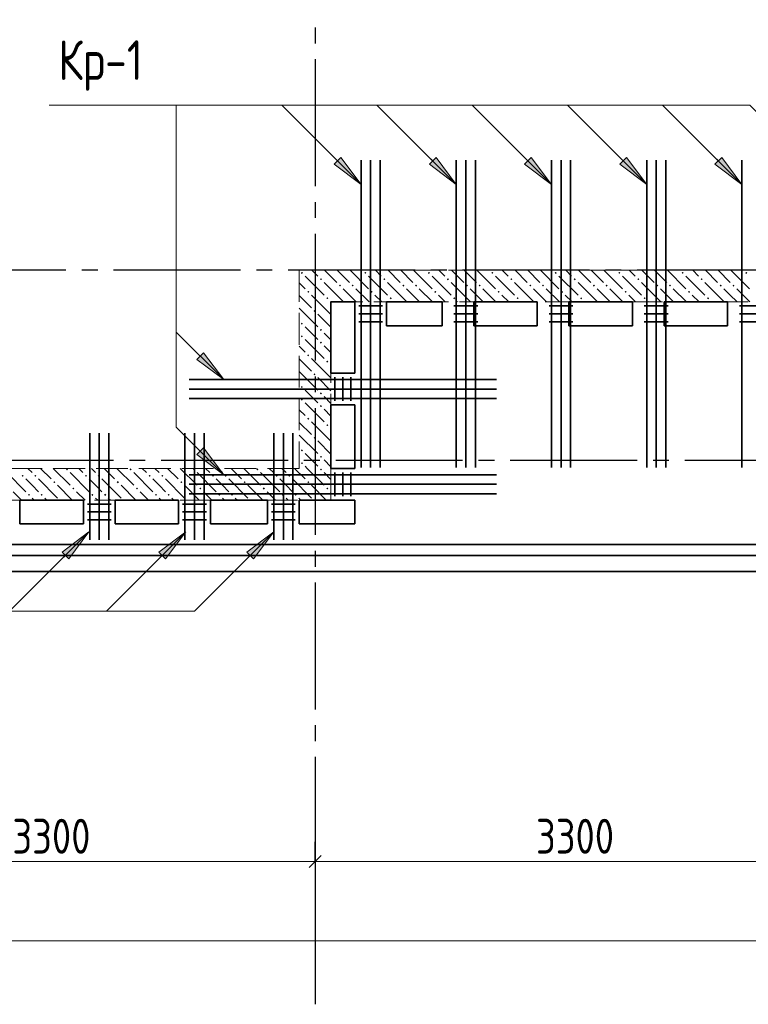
# Model space of a CAD drawing. Header units: millimetres. Extents: x 0 to 61017, y 0 to 42000.
# Tile 17 of 25: x 44118 to 48710, y 16970 to 23180. Entities that reach past the tile are written whole.
import ezdxf

# ---------------------------------------------------------------- set-up
doc = ezdxf.new("R2010")
doc.units = ezdxf.units.MM
doc.linetypes.add('______2', pattern=[270, 200, -70])
doc.linetypes.add('______5', pattern=[1100, 800, -100, 100, -100])
for name, color, linetype, lineweight in [('S1 Стержни арматуры фон', 7, 'Continuous', 25), ('Standard', 7, 'Continuous', 25), ('Оси', 40, '______5', 18), ('Позиционная метка номер позиции', 7, 'Continuous', 13), ('Поперечное армирование AW фон', 7, 'Continuous', 25)]:
    doc.layers.add(name, color=color, linetype=linetype, lineweight=lineweight)
doc.layers.add('ЖБ Перекрытие верхний уровень', color=7, linetype='Continuous', lineweight=25, true_color=0xe0e0ff)
doc.layers.add('ЖБ Стена верхний уровень', color=7, linetype='Continuous', lineweight=25, true_color=0x006e00)
doc.styles.add('GOST 2.304-81', font='txt')

msp = doc.modelspace()

# ---------------------------------------------------------------- hatches: boundary and pattern name
at = {"layer": 'ЖБ Стена верхний уровень', "linetype": 'Continuous', "lineweight": 18, "transparency": 33554687}
for points in [[(45890.4, 21583.1), (45896.9, 21589.6), (45903.4, 21583.1), (45896.9, 21576.6)], [(46010.4, 21543.1), (46016.9, 21549.6), (46023.4, 21543.1), (46016.9, 21536.6)], [(46290.4, 21583.1), (46296.9, 21589.6), (46303.4, 21583.1), (46296.9, 21576.6)], [(46410.4, 21543.1), (46416.9, 21549.6), (46423.4, 21543.1), (46416.9, 21536.6)], [(46690.4, 21583.1), (46696.9, 21589.6), (46703.4, 21583.1), (46696.9, 21576.6)], [(46810.4, 21543.1), (46816.9, 21549.6), (46823.4, 21543.1), (46816.9, 21536.6)], [(47090.4, 21583.1), (47096.9, 21589.6), (47103.4, 21583.1), (47096.9, 21576.6)], [(47210.4, 21543.1), (47216.9, 21549.6), (47223.4, 21543.1), (47216.9, 21536.6)], [(47490.4, 21583.1), (47496.9, 21589.6), (47503.4, 21583.1), (47496.9, 21576.6)], [(47610.4, 21543.1), (47616.9, 21549.6), (47623.4, 21543.1), (47616.9, 21536.6)], [(47890.4, 21583.1), (47896.9, 21589.6), (47903.4, 21583.1), (47896.9, 21576.6)], [(48010.4, 21543.1), (48016.9, 21549.6), (48023.4, 21543.1), (48016.9, 21536.6)], [(48290.4, 21583.1), (48296.9, 21589.6), (48303.4, 21583.1), (48296.9, 21576.6)], [(48410.4, 21543.1), (48416.9, 21549.6), (48423.4, 21543.1), (48416.9, 21536.6)], [(48690.4, 21583.1), (48696.9, 21589.6), (48703.4, 21583.1), (48696.9, 21576.6)], [(46130.5, 21503.1), (46137, 21509.6), (46143.5, 21503.1), (46137, 21496.6)], [(46210.4, 21503.1), (46216.9, 21509.6), (46223.4, 21503.1), (46216.9, 21496.6)], [(46530.5, 21503.1), (46537, 21509.6), (46543.5, 21503.1), (46537, 21496.6)], [(46610.4, 21503.1), (46616.9, 21509.6), (46623.4, 21503.1), (46616.9, 21496.6)], [(46930.5, 21503.1), (46937, 21509.6), (46943.5, 21503.1), (46937, 21496.6)], [(47010.4, 21503.1), (47016.9, 21509.6), (47023.4, 21503.1), (47016.9, 21496.6)], [(47330.5, 21503.1), (47337, 21509.6), (47343.5, 21503.1), (47337, 21496.6)], [(47410.4, 21503.1), (47416.9, 21509.6), (47423.4, 21503.1), (47416.9, 21496.6)], [(47730.5, 21503.1), (47737, 21509.6), (47743.5, 21503.1), (47737, 21496.6)], [(47810.4, 21503.1), (47816.9, 21509.6), (47823.4, 21503.1), (47816.9, 21496.6)], [(48130.5, 21503.1), (48137, 21509.6), (48143.5, 21503.1), (48137, 21496.6)], [(48210.4, 21503.1), (48216.9, 21509.6), (48223.4, 21503.1), (48216.9, 21496.6)], [(48530.5, 21503.1), (48537, 21509.6), (48543.5, 21503.1), (48537, 21496.6)], [(48610.4, 21503.1), (48616.9, 21509.6), (48623.4, 21503.1), (48616.9, 21496.6)], [(45930.5, 21463.1), (45937, 21469.6), (45943.5, 21463.1), (45937, 21456.6)], [(46050.5, 21423.1), (46057, 21429.6), (46063.5, 21423.1), (46057, 21416.6)], [(46330.5, 21463.1), (46337, 21469.6), (46343.5, 21463.1), (46337, 21456.6)], [(46450.5, 21423.1), (46457, 21429.6), (46463.5, 21423.1), (46457, 21416.6)], [(46730.5, 21463.1), (46737, 21469.6), (46743.5, 21463.1), (46737, 21456.6)], [(46850.5, 21423.1), (46857, 21429.6), (46863.5, 21423.1), (46857, 21416.6)], [(47130.5, 21463.1), (47137, 21469.6), (47143.5, 21463.1), (47137, 21456.6)], [(47250.5, 21423.1), (47257, 21429.6), (47263.5, 21423.1), (47257, 21416.6)], [(47530.5, 21463.1), (47537, 21469.6), (47543.5, 21463.1), (47537, 21456.6)], [(47650.5, 21423.1), (47657, 21429.6), (47663.5, 21423.1), (47657, 21416.6)], [(47930.5, 21463.1), (47937, 21469.6), (47943.5, 21463.1), (47937, 21456.6)], [(48050.5, 21423.1), (48057, 21429.6), (48063.5, 21423.1), (48057, 21416.6)], [(48330.5, 21463.1), (48337, 21469.6), (48343.5, 21463.1), (48337, 21456.6)], [(48450.5, 21423.1), (48457, 21429.6), (48463.5, 21423.1), (48457, 21416.6)], [(45970.5, 21343.1), (45977, 21349.6), (45983.4, 21343.1), (45977, 21336.6)], [(45890.4, 21263.1), (45896.9, 21269.6), (45903.4, 21263.1), (45896.9, 21256.6)], [(45890.4, 21183.1), (45896.9, 21189.6), (45903.4, 21183.1), (45896.9, 21176.6)], [(46010.4, 21223.1), (46016.9, 21229.6), (46023.4, 21223.1), (46016.9, 21216.6)], [(46010.4, 21143.1), (46016.9, 21149.6), (46023.4, 21143.1), (46016.9, 21136.6)], [(45930.5, 21063.1), (45937, 21069.6), (45943.5, 21063.1), (45937, 21056.6)], [(46050.5, 21023.1), (46057, 21029.6), (46063.5, 21023.1), (46057, 21016.6)], [(45970.5, 20943.1), (45977, 20949.6), (45983.4, 20943.1), (45977, 20936.6)], [(45890.4, 20863.1), (45896.9, 20869.6), (45903.4, 20863.1), (45896.9, 20856.6)], [(46010.4, 20823.1), (46016.9, 20829.6), (46023.4, 20823.1), (46016.9, 20816.6)], [(45890.4, 20783.1), (45896.9, 20789.6), (45903.4, 20783.1), (45896.9, 20776.6)], [(46010.4, 20743.1), (46016.9, 20749.6), (46023.4, 20743.1), (46016.9, 20736.6)], [(45930.5, 20663.1), (45937, 20669.6), (45943.5, 20663.1), (45937, 20656.6)], [(46050.5, 20623.1), (46057, 20629.6), (46063.5, 20623.1), (46057, 20616.6)], [(45970.5, 20543.1), (45977, 20549.6), (45983.4, 20543.1), (45977, 20536.6)], [(45890.4, 20463.1), (45896.9, 20469.6), (45903.4, 20463.1), (45896.9, 20456.6)], [(45890.4, 20383.1), (45896.9, 20389.6), (45903.4, 20383.1), (45896.9, 20376.6)], [(46010.4, 20423.1), (46016.9, 20429.6), (46023.4, 20423.1), (46016.9, 20416.6)], [(44130.5, 20303.1), (44137, 20309.6), (44143.5, 20303.1), (44137, 20296.6)], [(44210.4, 20303.1), (44216.9, 20309.6), (44223.4, 20303.1), (44216.9, 20296.6)], [(44410.4, 20343.1), (44416.9, 20349.6), (44423.4, 20343.1), (44416.9, 20336.6)], [(44530.5, 20303.1), (44537, 20309.6), (44543.5, 20303.1), (44537, 20296.6)], [(44610.4, 20303.1), (44616.9, 20309.6), (44623.4, 20303.1), (44616.9, 20296.6)], [(44810.4, 20343.1), (44816.9, 20349.6), (44823.4, 20343.1), (44816.9, 20336.6)], [(44930.5, 20303.1), (44937, 20309.6), (44943.5, 20303.1), (44937, 20296.6)], [(45010.4, 20303.1), (45016.9, 20309.6), (45023.4, 20303.1), (45016.9, 20296.6)], [(45210.4, 20343.1), (45216.9, 20349.6), (45223.4, 20343.1), (45216.9, 20336.6)], [(45330.5, 20303.1), (45337, 20309.6), (45343.5, 20303.1), (45337, 20296.6)], [(45410.4, 20303.1), (45416.9, 20309.6), (45423.4, 20303.1), (45416.9, 20296.6)], [(45610.4, 20343.1), (45616.9, 20349.6), (45623.4, 20343.1), (45616.9, 20336.6)], [(45730.5, 20303.1), (45737, 20309.6), (45743.5, 20303.1), (45737, 20296.6)], [(45810.4, 20303.1), (45816.9, 20309.6), (45823.4, 20303.1), (45816.9, 20296.6)], [(46010.4, 20343.1), (46016.9, 20349.6), (46023.4, 20343.1), (46016.9, 20336.6)], [(44330.5, 20263.1), (44337, 20269.6), (44343.5, 20263.1), (44337, 20256.6)], [(44730.5, 20263.1), (44737, 20269.6), (44743.5, 20263.1), (44737, 20256.6)], [(45130.5, 20263.1), (45137, 20269.6), (45143.5, 20263.1), (45137, 20256.6)], [(45530.5, 20263.1), (45537, 20269.6), (45543.5, 20263.1), (45537, 20256.6)], [(45930.5, 20263.1), (45937, 20269.6), (45943.5, 20263.1), (45937, 20256.6)], [(44170.5, 20183.1), (44177, 20189.6), (44183.4, 20183.1), (44177, 20176.6)], [(44250.5, 20183.1), (44257, 20189.6), (44263.5, 20183.1), (44257, 20176.6)], [(44450.5, 20223.1), (44457, 20229.6), (44463.5, 20223.1), (44457, 20216.6)], [(44570.5, 20183.1), (44577, 20189.6), (44583.4, 20183.1), (44577, 20176.6)], [(44650.5, 20183.1), (44657, 20189.6), (44663.5, 20183.1), (44657, 20176.6)], [(44850.5, 20223.1), (44857, 20229.6), (44863.5, 20223.1), (44857, 20216.6)], [(44970.5, 20183.1), (44977, 20189.6), (44983.4, 20183.1), (44977, 20176.6)], [(45050.5, 20183.1), (45057, 20189.6), (45063.5, 20183.1), (45057, 20176.6)], [(45250.5, 20223.1), (45257, 20229.6), (45263.5, 20223.1), (45257, 20216.6)], [(45370.5, 20183.1), (45377, 20189.6), (45383.4, 20183.1), (45377, 20176.6)], [(45450.5, 20183.1), (45457, 20189.6), (45463.5, 20183.1), (45457, 20176.6)], [(45650.5, 20223.1), (45657, 20229.6), (45663.5, 20223.1), (45657, 20216.6)], [(45770.5, 20183.1), (45777, 20189.6), (45783.4, 20183.1), (45777, 20176.6)], [(45850.5, 20183.1), (45857, 20189.6), (45863.5, 20183.1), (45857, 20176.6)], [(46050.5, 20223.1), (46057, 20229.6), (46063.5, 20223.1), (46057, 20216.6)]]:
    msp.add_hatch(color=7, dxfattribs=at).paths.add_polyline_path(points, flags=16)
at = {"layer": 'Позиционная метка номер позиции', "linetype": 'Continuous', "lineweight": 13, "transparency": 33554687}
for points in [[(46142.7, 22310.1), (46270, 22140.4), (46100.3, 22267.7)], [(46742.7, 22310.1), (46870, 22140.4), (46700.3, 22267.7)], [(47342.7, 22310.1), (47470, 22140.4), (47300.3, 22267.7)], [(47942.7, 22310.1), (48070, 22140.4), (47900.3, 22267.7)], [(48542.7, 22310.1), (48670, 22140.4), (48500.3, 22267.7)], [(45277.7, 21079.7), (45405, 20910), (45235.3, 21037.3)], [(45277.7, 20479.7), (45405, 20310), (45235.3, 20437.3)], [(45277.7, 20479.7), (45405, 20310), (45235.3, 20437.3)], [(44385.3, 19822.4), (44555, 19949.7), (44427.7, 19780)], [(44995.3, 19822.4), (45165, 19949.7), (45037.7, 19780)], [(45550.3, 19822.4), (45720, 19949.7), (45592.7, 19780)]]:
    msp.add_hatch(color=7, dxfattribs=at).paths.add_polyline_path(points, flags=16)

# ---------------------------------------------------------------- linework, layer by layer
at = {"layer": 'S1 Стержни арматуры фон', "color": 7, "linetype": 'Continuous', "lineweight": 35, "transparency": 33554687}
for p, q in [((46270, 22294), (46270, 20356)), ((46270, 22294), (46270, 20356)), ((46330, 22294), (46330, 20356)), ((46330, 22294), (46330, 20356)), ((46390, 22294), (46390, 20356)), ((46390, 22294), (46390, 20356)), ((46870, 22294), (46870, 20356)), ((46870, 22294), (46870, 20356)), ((46930, 22294), (46930, 20356)), ((46930, 22294), (46930, 20356)), ((46990, 22294), (46990, 20356)), ((46990, 22294), (46990, 20356)), ((47470, 22294), (47470, 20356)), ((47470, 22294), (47470, 20356)), ((47530, 22294), (47530, 20356)), ((47530, 22294), (47530, 20356)), ((47590, 22294), (47590, 20356)), ((47590, 22294), (47590, 20356)), ((48070, 22294), (48070, 20356)), ((48070, 22294), (48070, 20356)), ((48130, 22294), (48130, 20356)), ((48130, 22294), (48130, 20356)), ((48190, 22294), (48190, 20356)), ((48190, 22294), (48190, 20356)), ((48670, 22294), (48670, 20356)), ((48670, 22294), (48670, 20356)), ((47124, 20910), (45186, 20910)), ((47124, 20910), (45186, 20910)), ((47124, 20850), (45186, 20850)), ((47124, 20850), (45186, 20850)), ((47124, 20790), (45186, 20790)), ((47124, 20790), (45186, 20790)), ((44560, 19900), (44560, 20572.1)), ((44620, 19900), (44620, 20572.1)), ((44680, 19900), (44680, 20572.1)), ((45160, 19900), (45160, 20572.1)), ((45220, 19900), (45220, 20572.1)), ((45280, 19900), (45280, 20572.1)), ((45720, 19900), (45720, 20572.1)), ((45780, 19900), (45780, 20572.1)), ((45840, 19900), (45840, 20572.1)), ((47124, 20310), (45186, 20310)), ((47124, 20310), (45186, 20310)), ((47124, 20250), (45186, 20250)), ((47124, 20250), (45186, 20250)), ((47124, 20190), (45186, 20190)), ((47124, 20190), (45186, 20190))]:
    msp.add_line(p, q, dxfattribs=at)
at = {"layer": 'Standard', "color": 251, "linetype": 'Continuous', "lineweight": -3, "true_color": 0x656565, "transparency": 33554687}
for q in [(45980, 17995), (45980, 17745), (45980, 17417.8)]:
    msp.add_line((45980, 17870), q, dxfattribs=at)
at = {"layer": 'Standard', "color": 7, "linetype": 'Continuous', "lineweight": 25, "transparency": 33554687}
msp.add_line((45942.5, 17832.5), (46017.5, 17907.5), dxfattribs=at)
at = {"layer": 'Standard', "color": 7, "linetype": 'Continuous', "lineweight": 13, "transparency": 33554687}
for p, q in [((42680, 17870), (45980, 17870)), ((45980, 17870), (49280, 17870)), ((49280, 17370), (7200, 17370))]:
    msp.add_line(p, q, dxfattribs=at)
at = {"layer": 'Standard', "color": 254, "linetype": 'Continuous', "lineweight": 35, "true_color": 0xc4c4ff, "transparency": 33554687}
for points in [[(6925, 19700), (49880, 19700), (49880, 37584), (6925, 37584), (6925, 19700)], [(7025, 19800), (49780, 19800), (49780, 37484), (7025, 37484), (7025, 19800)]]:
    msp.add_lwpolyline(points, dxfattribs=at)
at = {"layer": 'ЖБ Перекрытие верхний уровень', "color": 7, "linetype": 'Continuous', "lineweight": 35, "transparency": 33554687}
for p, q in [((46080, 20950), (46080, 21400)), ((46080, 21400), (46230, 21400)), ((46230, 21400), (46230, 20950)), ((46430, 21250), (46430, 21400)), ((46430, 21400), (46780, 21400)), ((46780, 21400), (46780, 21250)), ((46980, 21250), (46980, 21400)), ((46980, 21400), (47380, 21400)), ((47380, 21400), (47380, 21250)), ((47580, 21250), (47580, 21400)), ((47580, 21400), (47980, 21400)), ((47980, 21400), (47980, 21250)), ((48180, 21250), (48180, 21400)), ((48180, 21400), (48580, 21400)), ((48580, 21400), (48580, 21250)), ((46780, 21250), (46430, 21250)), ((47380, 21250), (46980, 21250)), ((47980, 21250), (47580, 21250)), ((48580, 21250), (48180, 21250)), ((46230, 20950), (46080, 20950)), ((46080, 20350), (46080, 20750)), ((46080, 20750), (46230, 20750)), ((46230, 20750), (46230, 20350)), ((46230, 20350), (46080, 20350)), ((44120, 20000), (44120, 20150)), ((44120, 20150), (44520, 20150)), ((44520, 20150), (44520, 20000)), ((44720, 20000), (44720, 20150)), ((44720, 20150), (45120, 20150)), ((45120, 20150), (45120, 20000)), ((45320, 20000), (45320, 20150)), ((45320, 20150), (45680, 20150)), ((45680, 20150), (45680, 20000)), ((45880, 20000), (45880, 20150)), ((45880, 20150), (46230, 20150)), ((46230, 20150), (46230, 20000)), ((44520, 20000), (44120, 20000)), ((45120, 20000), (44720, 20000)), ((45680, 20000), (45320, 20000)), ((46230, 20000), (45880, 20000)), ((28240, 19870), (49710, 19870))]:
    msp.add_line(p, q, dxfattribs=at)
at = {"layer": 'ЖБ Стена верхний уровень', "color": 251, "linetype": '______2', "lineweight": 13, "true_color": 0x656565, "transparency": 33554687}
for p, q in [((46080, 21600), (45880, 21600)), ((45880, 21600), (45880, 20350)), ((49180, 21600), (46080, 21600)), ((46080, 20350), (46080, 21400)), ((46080, 21400), (49180, 21400)), ((45880, 20350), (42160, 20350)), ((46080, 20150), (46080, 20350)), ((42160, 20150), (46080, 20150))]:
    msp.add_line(p, q, dxfattribs=at)
at = {"layer": 'ЖБ Стена верхний уровень', "color": 9, "linetype": 'Continuous', "lineweight": 18, "true_color": 0xc7c7c7, "transparency": 33554687}
for p, q in [((45916.9, 21563.1), (46037, 21443.1)), ((45996.9, 21563.1), (45960.1, 21600)), ((46040.1, 21600), (46080, 21560.1)), ((46080, 21560.1), (46116.9, 21523.1)), ((46120.1, 21600), (46196.9, 21523.1)), ((46200.1, 21600), (46316.9, 21483.1)), ((46316.9, 21563.1), (46437, 21443.1)), ((46396.9, 21563.1), (46360.1, 21600)), ((46440.1, 21600), (46516.9, 21523.1)), ((46520.1, 21600), (46596.9, 21523.1)), ((46600.1, 21600), (46716.9, 21483.1)), ((46716.9, 21563.1), (46837, 21443.1)), ((46796.9, 21563.1), (46760.1, 21600)), ((46840.1, 21600), (46916.9, 21523.1)), ((46920.1, 21600), (46996.9, 21523.1)), ((47000.1, 21600), (47116.9, 21483.1)), ((47116.9, 21563.1), (47237, 21443.1)), ((47196.9, 21563.1), (47160.1, 21600)), ((47240.1, 21600), (47316.9, 21523.1)), ((47320.1, 21600), (47396.9, 21523.1)), ((47400.1, 21600), (47516.9, 21483.1)), ((47516.9, 21563.1), (47637, 21443.1)), ((47596.9, 21563.1), (47560.1, 21600)), ((47640.1, 21600), (47716.9, 21523.1)), ((47720.1, 21600), (47796.9, 21523.1)), ((47800.1, 21600), (47916.9, 21483.1)), ((47916.9, 21563.1), (48037, 21443.1)), ((47996.9, 21563.1), (47960.1, 21600)), ((48040.1, 21600), (48116.9, 21523.1)), ((48120.1, 21600), (48196.9, 21523.1)), ((48200.1, 21600), (48316.9, 21483.1)), ((48316.9, 21563.1), (48437, 21443.1)), ((48396.9, 21563.1), (48360.1, 21600)), ((48440.1, 21600), (48516.9, 21523.1)), ((48520.1, 21600), (48596.9, 21523.1)), ((48600.1, 21600), (48716.9, 21483.1)), ((45880, 21520.1), (45916.9, 21483.1)), ((46037, 21523.1), (46080, 21480.1)), ((46437, 21523.1), (46557, 21403.1)), ((46837, 21523.1), (46957, 21403.1)), ((47237, 21523.1), (47357, 21403.1)), ((47637, 21523.1), (47757, 21403.1)), ((48037, 21523.1), (48157, 21403.1)), ((48437, 21523.1), (48557, 21403.1)), ((45880, 21440.1), (45957, 21363.1)), ((45957, 21443.1), (46077, 21323.1)), ((46080, 21480.1), (46157, 21403.1)), ((46196.9, 21443.1), (46157, 21483.1)), ((46237, 21403.1), (46196.9, 21443.1)), ((46237, 21483.1), (46320.1, 21400)), ((46357, 21443.1), (46400.1, 21400)), ((46596.9, 21443.1), (46557, 21483.1)), ((46637, 21403.1), (46596.9, 21443.1)), ((46637, 21483.1), (46720.1, 21400)), ((46757, 21443.1), (46800.1, 21400)), ((46996.9, 21443.1), (46957, 21483.1)), ((47037, 21403.1), (46996.9, 21443.1)), ((47037, 21483.1), (47120.1, 21400)), ((47157, 21443.1), (47200.1, 21400)), ((47396.9, 21443.1), (47357, 21483.1)), ((47437, 21403.1), (47396.9, 21443.1)), ((47437, 21483.1), (47520.1, 21400)), ((47557, 21443.1), (47600.1, 21400)), ((47796.9, 21443.1), (47757, 21483.1)), ((47837, 21403.1), (47796.9, 21443.1)), ((47837, 21483.1), (47920.1, 21400)), ((47957, 21443.1), (48000.1, 21400)), ((48196.9, 21443.1), (48157, 21483.1)), ((48237, 21403.1), (48196.9, 21443.1)), ((48237, 21483.1), (48320.1, 21400)), ((48357, 21443.1), (48400.1, 21400)), ((48596.9, 21443.1), (48557, 21483.1)), ((48637, 21403.1), (48596.9, 21443.1)), ((48637, 21483.1), (48720.1, 21400)), ((46080, 21400.1), (46077, 21403.1)), ((46080.1, 21400), (46080, 21400.1)), ((46480.1, 21400), (46477, 21403.1)), ((46880.1, 21400), (46877, 21403.1)), ((47280.1, 21400), (47277, 21403.1)), ((47680.1, 21400), (47676.9, 21403.1)), ((48080.1, 21400), (48076.9, 21403.1)), ((48480.1, 21400), (48476.9, 21403.1)), ((45880, 21360.1), (45996.9, 21243.1)), ((46080, 21240.1), (45996.9, 21323.1)), ((45957, 21203.1), (45916.9, 21243.1)), ((45996.9, 21163.1), (45957, 21203.1)), ((46037, 21203.1), (46080, 21160.1)), ((45880, 21120.1), (45916.9, 21083.1)), ((45916.9, 21163.1), (46037, 21043.1)), ((46037, 21123.1), (46080, 21080.1)), ((45880, 21040.1), (45957, 20963.1)), ((45957, 21043.1), (46077, 20923.1)), ((46080, 21000.1), (46077, 21003.1)), ((45880, 20960.1), (45996.9, 20843.1)), ((46080, 20840.1), (45996.9, 20923.1)), ((45957, 20803.1), (45916.9, 20843.1)), ((45996.9, 20763.1), (45957, 20803.1)), ((46037, 20803.1), (46080, 20760.1)), ((45916.9, 20763.1), (46037, 20643.1)), ((45880, 20720.1), (45916.9, 20683.1)), ((46037, 20723.1), (46080, 20680.1)), ((45880, 20640.1), (45957, 20563.1)), ((45957, 20643.1), (46077, 20523.1)), ((45880, 20560.1), (45996.9, 20443.1)), ((46080, 20600.1), (46077, 20603.1)), ((46080, 20440.1), (45996.9, 20523.1)), ((45957, 20403.1), (45916.9, 20443.1)), ((45996.9, 20363.1), (45957, 20403.1)), ((46037, 20403.1), (46080, 20360.1)), ((44037, 20323.1), (44157, 20203.1)), ((44170.1, 20350), (44196.9, 20323.1)), ((44250.1, 20350), (44316.9, 20283.1)), ((44330.1, 20350), (44437, 20243.1)), ((44437, 20323.1), (44557, 20203.1)), ((44490.1, 20350), (44516.9, 20323.1)), ((44570.1, 20350), (44596.9, 20323.1)), ((44650.1, 20350), (44716.9, 20283.1)), ((44730.1, 20350), (44837, 20243.1)), ((44837, 20323.1), (44957, 20203.1)), ((44890.1, 20350), (44916.9, 20323.1)), ((44970.1, 20350), (44996.9, 20323.1)), ((45050.1, 20350), (45116.9, 20283.1)), ((45130.1, 20350), (45237, 20243.1)), ((45237, 20323.1), (45357, 20203.1)), ((45290.1, 20350), (45316.9, 20323.1)), ((45370.1, 20350), (45396.9, 20323.1)), ((45450.1, 20350), (45516.9, 20283.1)), ((45530.1, 20350), (45637, 20243.1)), ((45637, 20323.1), (45757, 20203.1)), ((45690.1, 20350), (45716.9, 20323.1)), ((45770.1, 20350), (45796.9, 20323.1)), ((45850.1, 20350), (45916.9, 20283.1)), ((45916.9, 20363.1), (45930.1, 20350)), ((45930.1, 20350), (46037, 20243.1)), ((46037, 20323.1), (46080, 20280.1)), ((44196.9, 20243.1), (44157, 20283.1)), ((44237, 20283.1), (44357, 20163.1)), ((44596.9, 20243.1), (44557, 20283.1)), ((44637, 20283.1), (44757, 20163.1)), ((44996.9, 20243.1), (44957, 20283.1)), ((45037, 20283.1), (45157, 20163.1)), ((45396.9, 20243.1), (45357, 20283.1)), ((45437, 20283.1), (45557, 20163.1)), ((45796.9, 20243.1), (45757, 20283.1)), ((45837, 20283.1), (45957, 20163.1)), ((44130.1, 20150), (44077, 20203.1)), ((44237, 20203.1), (44196.9, 20243.1)), ((44357, 20243.1), (44450.1, 20150)), ((44530.1, 20150), (44477, 20203.1)), ((44637, 20203.1), (44596.9, 20243.1)), ((44757, 20243.1), (44850.1, 20150)), ((44930.1, 20150), (44877, 20203.1)), ((45037, 20203.1), (44996.9, 20243.1)), ((45157, 20243.1), (45250.1, 20150)), ((45330.1, 20150), (45277, 20203.1)), ((45437, 20203.1), (45396.9, 20243.1)), ((45557, 20243.1), (45650.1, 20150)), ((45730.1, 20150), (45677, 20203.1)), ((45837, 20203.1), (45796.9, 20243.1)), ((45957, 20243.1), (46050.1, 20150)), ((46080, 20200.1), (46077, 20203.1)), ((44196.9, 20163.1), (44210.1, 20150)), ((44277, 20163.1), (44290.1, 20150)), ((44596.9, 20163.1), (44610.1, 20150)), ((44677, 20163.1), (44690.1, 20150)), ((44996.9, 20163.1), (45010.1, 20150)), ((45077, 20163.1), (45090.1, 20150)), ((45396.9, 20163.1), (45410.1, 20150)), ((45477, 20163.1), (45490.1, 20150)), ((45796.9, 20163.1), (45810.1, 20150)), ((45877, 20163.1), (45890.1, 20150))]:
    msp.add_line(p, q, dxfattribs=at)
at = {"layer": 'Оси', "color": 8, "linetype": '______5', "lineweight": -3, "transparency": 33554687}
for p, q in [((45980, 35030), (45980, 16970)), ((49910, 21600), (4600, 21600)), ((50210, 20400), (4600, 20400))]:
    msp.add_line(p, q, dxfattribs=at)
at = {"layer": 'Позиционная метка номер позиции', "color": 7, "linetype": 'Continuous', "lineweight": 13, "transparency": 33554687}
for p, q in [((46270, 22140.4), (45770, 22640.4)), ((46870, 22140.4), (46370, 22640.4)), ((47470, 22140.4), (46970, 22640.4)), ((48070, 22140.4), (47570, 22640.4)), ((48670, 22140.4), (48170, 22640.4)), ((46100.3, 22267.7), (46142.7, 22310.1)), ((46121.5, 22288.9), (46110.9, 22299.5)), ((46142.7, 22310.1), (46270, 22140.4)), ((46700.3, 22267.7), (46742.7, 22310.1)), ((46721.5, 22288.9), (46710.9, 22299.5)), ((46742.7, 22310.1), (46870, 22140.4)), ((47300.3, 22267.7), (47342.7, 22310.1)), ((47321.5, 22288.9), (47310.9, 22299.5)), ((47342.7, 22310.1), (47470, 22140.4)), ((47900.3, 22267.7), (47942.7, 22310.1)), ((47921.5, 22288.9), (47910.9, 22299.5)), ((47942.7, 22310.1), (48070, 22140.4)), ((48500.3, 22267.7), (48542.7, 22310.1)), ((48521.5, 22288.9), (48510.9, 22299.5)), ((48542.7, 22310.1), (48670, 22140.4)), ((46270, 22140.4), (46100.3, 22267.7)), ((46870, 22140.4), (46700.3, 22267.7)), ((47470, 22140.4), (47300.3, 22267.7)), ((48070, 22140.4), (47900.3, 22267.7)), ((48670, 22140.4), (48500.3, 22267.7)), ((46270, 22140.4), (46270, 22140.4)), ((46270, 22140.4), (46270, 22140.4)), ((46270, 22140.4), (46270, 22140.4)), ((46870, 22140.4), (46870, 22140.4)), ((46870, 22140.4), (46870, 22140.4)), ((46870, 22140.4), (46870, 22140.4)), ((47470, 22140.4), (47470, 22140.4)), ((47470, 22140.4), (47470, 22140.4)), ((47470, 22140.4), (47470, 22140.4)), ((48070, 22140.4), (48070, 22140.4)), ((48070, 22140.4), (48070, 22140.4)), ((48070, 22140.4), (48070, 22140.4)), ((48670, 22140.4), (48670, 22140.4)), ((48670, 22140.4), (48670, 22140.4)), ((48670, 22140.4), (48670, 22140.4)), ((45405, 20910), (45105, 21210)), ((45235.3, 21037.3), (45277.7, 21079.7)), ((45256.5, 21058.5), (45245.9, 21069.1)), ((45277.7, 21079.7), (45405, 20910)), ((45405, 20910), (45235.3, 21037.3)), ((45405, 20910), (45405, 20910)), ((45405, 20910), (45405, 20910)), ((45405, 20910), (45405, 20910)), ((45405, 20310), (45105, 20610)), ((45235.3, 20437.3), (45277.7, 20479.7)), ((45235.3, 20437.3), (45277.7, 20479.7)), ((45405, 20310), (45235.3, 20437.3)), ((45405, 20310), (45235.3, 20437.3)), ((45256.5, 20458.5), (45245.9, 20469.1)), ((45256.5, 20458.5), (45245.9, 20469.1)), ((45277.7, 20479.7), (45405, 20310)), ((45277.7, 20479.7), (45405, 20310)), ((45405, 20310), (45405, 20310)), ((45405, 20310), (45405, 20310)), ((45405, 20310), (45405, 20310)), ((45405, 20310), (45405, 20310)), ((45405, 20310), (45405, 20310)), ((45405, 20310), (45405, 20310)), ((44385.3, 19822.4), (44555, 19949.7)), ((44555, 19949.7), (44427.7, 19780)), ((44555, 19949.7), (44555, 19949.7)), ((44555, 19949.7), (44555, 19949.7)), ((44555, 19949.7), (44555, 19949.7)), ((44995.3, 19822.4), (45165, 19949.7)), ((45165, 19949.7), (45037.7, 19780)), ((45165, 19949.7), (45165, 19949.7)), ((45165, 19949.7), (45165, 19949.7)), ((45165, 19949.7), (45165, 19949.7)), ((45550.3, 19822.4), (45720, 19949.7)), ((45720, 19949.7), (45592.7, 19780)), ((45720, 19949.7), (45720, 19949.7)), ((45720, 19949.7), (45720, 19949.7)), ((45720, 19949.7), (45720, 19949.7)), ((44427.7, 19780), (44385.3, 19822.4)), ((45037.7, 19780), (44995.3, 19822.4)), ((45592.7, 19780), (45550.3, 19822.4)), ((44406.5, 19801.2), (44395.9, 19790.6)), ((45016.5, 19801.2), (45005.9, 19790.6)), ((45571.5, 19801.2), (45560.9, 19790.6))]:
    msp.add_line(p, q, dxfattribs=at)
for points in [[(45405, 20310), (45105, 20610), (45105, 22640.4), (44305, 22640.4)], [(49220, 22140.4), (48720, 22640.4), (45105, 22640.4)], [(45720, 19949.7), (45220, 19449.7), (41260, 19449.7)], [(44555, 19949.7), (44055, 19449.7), (43255, 19449.7)], [(45165, 19949.7), (44665, 19449.7), (43865, 19449.7)]]:
    msp.add_lwpolyline(points, dxfattribs=at)
at = {"layer": 'Поперечное армирование AW фон', "color": 7, "linetype": 'Continuous', "lineweight": 35, "transparency": 33554687}
for p, q in [((46405, 21375), (46255, 21375)), ((47005, 21375), (46855, 21375)), ((47605, 21375), (47455, 21375)), ((48205, 21375), (48055, 21375)), ((48805, 21375), (48655, 21375)), ((46405, 21325), (46255, 21325)), ((47005, 21325), (46855, 21325)), ((47605, 21325), (47455, 21325)), ((48205, 21325), (48055, 21325)), ((48805, 21325), (48655, 21325)), ((46405, 21275), (46255, 21275)), ((47005, 21275), (46855, 21275)), ((47605, 21275), (47455, 21275)), ((48205, 21275), (48055, 21275)), ((48805, 21275), (48655, 21275)), ((46105, 20775), (46105, 20925)), ((46155, 20775), (46155, 20925)), ((46205, 20775), (46205, 20925)), ((46105, 20175), (46105, 20325)), ((46155, 20175), (46155, 20325)), ((46205, 20175), (46205, 20325)), ((44695, 20125), (44545, 20125)), ((45295, 20125), (45145, 20125)), ((45855, 20125), (45705, 20125)), ((44695, 20075), (44545, 20075)), ((45295, 20075), (45145, 20075)), ((45855, 20075), (45705, 20075)), ((44695, 20025), (44545, 20025)), ((45295, 20025), (45145, 20025)), ((45855, 20025), (45705, 20025))]:
    msp.add_line(p, q, dxfattribs=at)

# ---------------------------------------------------------------- texts
at = {"layer": 'Standard', "color": 7, "linetype": 'Continuous', "lineweight": 25, "transparency": 33554687, "attachment_point": 7, "style": 'GOST 2.304-81'}
for s, insert, char_height, width in [('Кр-1', (44361.4, 22732.1), 250, 675.665), ('3300', (44072, 17920), 220, 641.476), ('3300', (47372, 17920), 220, 641.476)]:
    msp.add_mtext(s, dxfattribs=dict(at, insert=insert, char_height=char_height, width=width))

doc.saveas('drawing.dxf')
